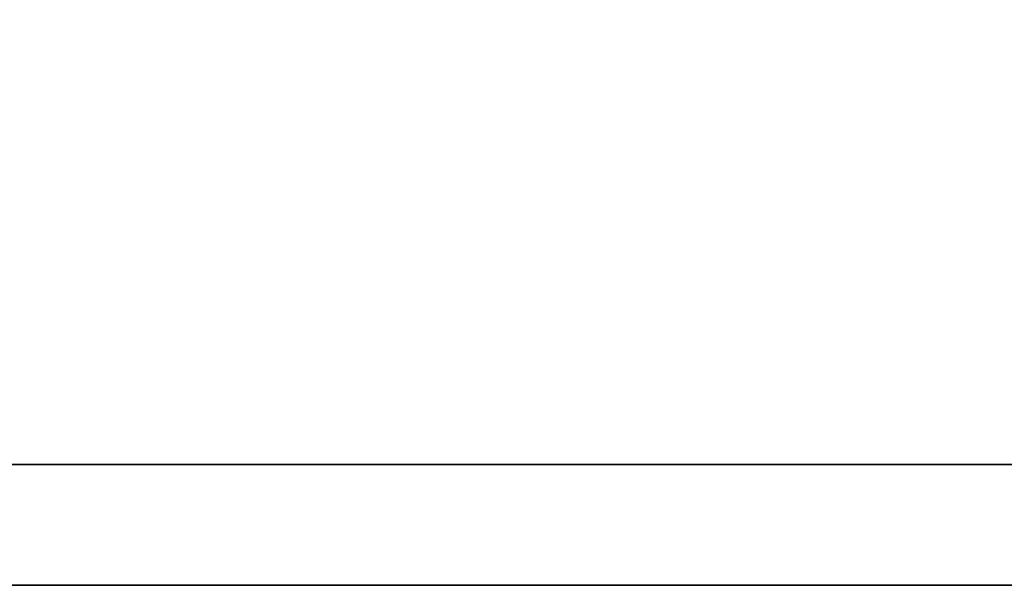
# Model space of a CAD drawing. Header units: millimetres. Extents: x 560 to 1081, y 167 to 345.
# Tile 26 of 52: x 933.05 to 935.88, y 216 to 217.63. Entities that reach past the tile are written whole.
import ezdxf

# ---------------------------------------------------------------- set-up
doc = ezdxf.new("R2010")
doc.units = ezdxf.units.MM
doc.layers.add('DIM', color=4, linetype='Continuous')
doc.layers.add('layer 1', color=7, linetype='Continuous')

# ---------------------------------------------------------------- blocks, each defined once
blk = doc.blocks.new('TBI MOTION logo(完整正式版)')
at = {"layer": 'layer 1', "color": 22, "lineweight": 35}
blk.add_open_spline([(75.90875, -9.47875), (75.90875, -9.47875), (75.90875, -12.28625), (75.90875, -12.28625), (75.90875, -12.28625), (75.90875, -12.28625), (75.90875, -12.47875), (75.90875, -12.47875), (75.90875, -12.47875), (75.90875, -12.47875), (75.71625, -12.47875), (75.71625, -12.47875), (75.71625, -12.47875), (75.71625, -12.47875), (-88.32875, -12.47875), (-88.32875, -12.47875), (-88.32875, -12.47875), (-88.32875, -12.47875), (-88.32875, -13.29375), (-88.32875, -13.29375), (-88.32875, -13.29375), (-88.32875, -13.29375), (82.89125, -13.29375), (82.89125, -13.29375), (82.89125, -13.29375), (82.89125, -13.29375), (75.90875, -9.47875), (75.90875, -9.47875)], degree=3, knots=[0, 0, 0, 0, 0.1428571, 0.1428571, 0.1428571, 0.1428572, 0.2857143, 0.2857143, 0.2857143, 0.2857143, 0.4285714, 0.4285714, 0.4285714, 0.4285714, 0.5714286, 0.5714286, 0.5714286, 0.5714286, 0.7142857, 0.7142857, 0.7142857, 0.7142857, 0.8571429, 0.8571429, 0.8571429, 0.8571429, 1, 1, 1, 1], dxfattribs=at)

msp = doc.modelspace()

# ---------------------------------------------------------------- block references
at = {"layer": 'DIM', "color": 7, "xscale": 0.4268962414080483, "yscale": 0.4268962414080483, "zscale": 0.4268962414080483}
msp.add_blockref('TBI MOTION logo(完整正式版)', (962.2422, 221.6795), dxfattribs=at)

doc.saveas('drawing.dxf')
